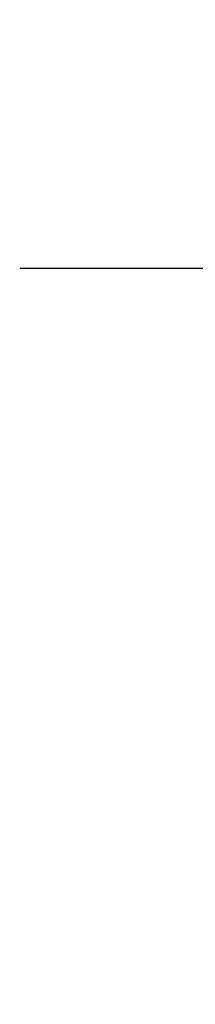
# Model space of a CAD drawing. Header units: millimetres. Extents: x -40063 to 512011, y 350190 to 687060.
# Tile 128 of 256: x 105394 to 105449, y 622041 to 622348. Entities that reach past the tile are written whole.
import ezdxf

# ---------------------------------------------------------------- set-up
doc = ezdxf.new("R2010")
doc.units = ezdxf.units.MM
doc.layers.get('0').update_dxf_attribs({"color": 8})
doc.layers.add('FLUID-W2-120-NUM', color=7, linetype='Continuous')
doc.styles.add('FDBES', font='simplex.shx')
doc.dimstyles.new('FDBES', dxfattribs={"dimscale": 50, "dimtxt": 4, "dimasz": 2.5, "dimexe": 0.8, "dimexo": 2, "dimgap": 1, "dimtad": 1, "dimdsep": 46, "dimtxsty": 'FDBES', "dimcen": 2.5, "dimclrd": 4, "dimclre": 5, "dimadec": 0, "dimazin": 0, "dimtfac": 1, "dimtmove": 0, "dimatfit": 3, "dimfxl": 1, "dimarcsym": 0})

# ---------------------------------------------------------------- blocks, each defined once
blk = doc.blocks.new('*U16392')
at = {"color": 7}
blk.add_line((-386.93, 229.64), (-1071.5, 229.64), dxfattribs=at)
at = {"color": 7, "insert": (-729.22, 229.64), "char_height": 120, "attachment_point": 5, "style": 'FDBES'}
blk.add_mtext('W2-26\\P ', dxfattribs=at)
at = {"color": 7}
blk.add_leader([(0, 0), (-386.93, 229.64)], dimstyle='FDBES', override={"dimscale": 30, "dimclrd": 7, "dimclre": 7}, dxfattribs=at)

msp = doc.modelspace()

# ---------------------------------------------------------------- block references
at = {"layer": 'FLUID-W2-120-NUM', "linetype": 'ByBlock'}
msp.add_blockref('*U16392', (106465.83919, 622040.64916, 68.5), dxfattribs=at)

doc.saveas('drawing.dxf')
